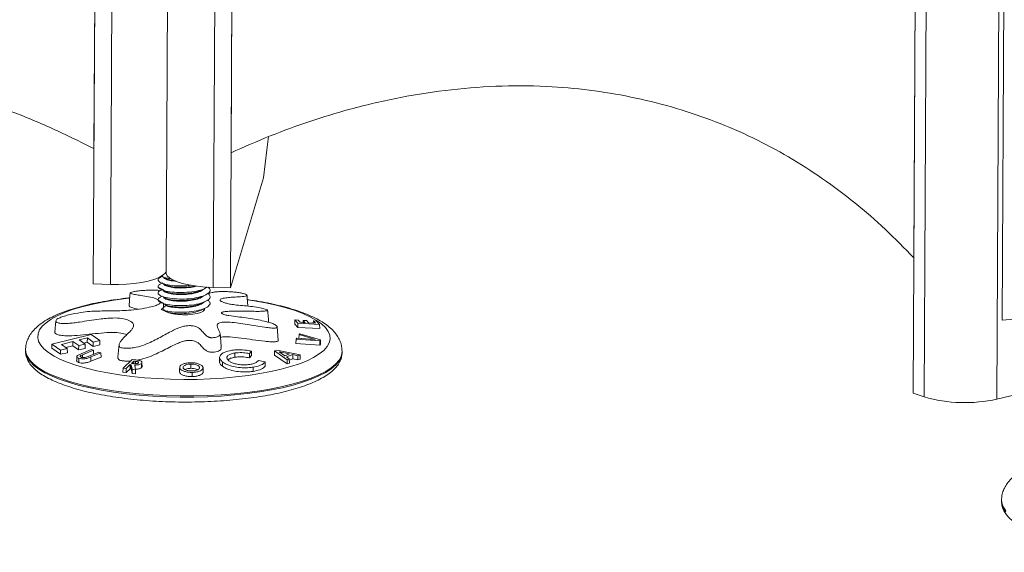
# Model space of a CAD drawing. Header units: millimetres. Extents: x 0 to 420, y 0 to 297.
# Tile 79 of 131: x 320.97 to 332.42, y 84.59 to 90.78. Entities that reach past the tile are written whole.
import ezdxf

# ---------------------------------------------------------------- set-up
doc = ezdxf.new("R2010")
doc.units = ezdxf.units.MM

msp = doc.modelspace()

# ---------------------------------------------------------------- linework, layer by layer
at = {"color": 7, "linetype": 'Continuous', "lineweight": 18}
for p, q in [((321.834, 89.28), (321.855, 93.453)), ((322.701, 93.512), (322.672, 87.84)), ((321.826, 87.707), (321.854, 93.185)), ((322.025, 87.701), (322.053, 93.179)), ((323.428, 89.233), (323.448, 93.199)), ((323.42, 87.66), (323.448, 93.138)), ((331.366, 88.01), (331.387, 92.183)), ((331.357, 86.437), (331.386, 91.915)), ((331.486, 86.392), (331.515, 91.87)), ((332.418, 91.884), (332.394, 87.287)), ((323.42, 87.66), (323.804, 88.942)), ((321.826, 87.707), (322.025, 87.701)), ((322.582, 87.746), (322.583, 87.746)), ((322.633, 87.796), (322.609, 87.785)), ((322.633, 87.719), (322.609, 87.708)), ((322.581, 87.593), (322.582, 87.592)), ((322.632, 87.643), (322.608, 87.632)), ((323.22, 87.665), (323.42, 87.66)), ((322.632, 87.566), (322.608, 87.555)), ((322.642, 87.484), (322.641, 87.431)), ((322.616, 87.411), (322.671, 87.454)), ((322.671, 87.385), (322.616, 87.411)), ((321.392, 87.278), (321.379, 87.146)), ((324.17, 87.289), (324.168, 87.24)), ((324.168, 87.24), (324.203, 87.201)), ((324.17, 87.289), (324.204, 87.25)), ((324.207, 87.287), (324.17, 87.289)), ((324.204, 87.25), (324.203, 87.201)), ((324.204, 87.25), (324.458, 87.236)), ((324.232, 87.26), (324.207, 87.287)), ((324.291, 87.256), (324.232, 87.26)), ((324.267, 87.283), (324.266, 87.258)), ((324.267, 87.283), (324.291, 87.256)), ((324.304, 87.281), (324.267, 87.283)), ((324.329, 87.254), (324.304, 87.281)), ((324.409, 87.25), (324.329, 87.254)), ((324.385, 87.277), (324.384, 87.251)), ((324.385, 87.277), (324.409, 87.25)), ((324.423, 87.275), (324.385, 87.277)), ((324.458, 87.236), (324.423, 87.275)), ((324.458, 87.236), (324.459, 87.187)), ((321.801, 87.119), (321.346, 87.007)), ((321.901, 87.049), (321.801, 87.119)), ((324.203, 87.201), (324.459, 87.187)), ((324.219, 87.117), (324.217, 87.073)), ((324.226, 87.128), (324.219, 87.117)), ((324.219, 87.117), (324.407, 87.059)), ((324.467, 87.055), (324.226, 87.128)), ((321.346, 87.007), (321.345, 86.959)), ((321.346, 87.007), (321.447, 86.937)), ((321.455, 87.004), (321.588, 87.037)), ((321.524, 86.956), (321.455, 87.004)), ((321.588, 87.037), (321.657, 86.989)), ((321.588, 87.037), (321.588, 86.988)), ((321.657, 86.989), (321.731, 87.007)), ((321.662, 87.056), (321.758, 87.079)), ((321.731, 87.007), (321.662, 87.056)), ((321.714, 87.019), (321.757, 87.029)), ((321.731, 87.007), (321.732, 86.957)), ((321.758, 87.079), (321.757, 87.029)), ((321.757, 87.029), (321.826, 86.98)), ((321.758, 87.079), (321.826, 87.03)), ((321.826, 87.03), (321.901, 87.049)), ((321.826, 87.03), (321.826, 86.98)), ((321.826, 86.98), (321.902, 86.999)), ((321.901, 87.049), (321.902, 86.999)), ((324.185, 87.063), (324.183, 87.014)), ((324.183, 87.014), (324.46, 86.994)), ((324.192, 87.075), (324.185, 87.063)), ((324.185, 87.063), (324.459, 87.043)), ((324.407, 87.059), (324.192, 87.075)), ((324.459, 87.043), (324.467, 87.055)), ((324.459, 87.043), (324.46, 86.994)), ((324.46, 86.994), (324.468, 87.006)), ((324.467, 87.055), (324.468, 87.006)), ((321.039, 86.942), (321.039, 86.929)), ((321.345, 86.959), (321.446, 86.888)), ((321.447, 86.937), (321.446, 86.888)), ((321.446, 86.888), (321.525, 86.907)), ((321.447, 86.937), (321.524, 86.956)), ((321.506, 86.968), (321.588, 86.988)), ((321.524, 86.956), (321.525, 86.907)), ((321.588, 86.988), (321.656, 86.939)), ((321.657, 86.989), (321.656, 86.939)), ((321.656, 86.939), (321.732, 86.957)), ((321.803, 86.943), (321.685, 86.895)), ((321.701, 86.882), (321.829, 86.935)), ((321.89, 86.914), (321.766, 86.864)), ((321.799, 86.857), (321.916, 86.905)), ((321.829, 86.935), (321.803, 86.943)), ((321.829, 86.935), (321.83, 86.89)), ((321.916, 86.905), (321.89, 86.914)), ((321.916, 86.905), (321.917, 86.856)), ((323.312, 86.951), (323.311, 86.967)), ((323.473, 86.904), (323.473, 86.854)), ((323.642, 86.897), (323.666, 86.924)), ((323.642, 86.897), (323.642, 86.847)), ((323.666, 86.924), (323.667, 86.875)), ((323.934, 86.928), (323.933, 86.879)), ((323.961, 86.938), (323.934, 86.928)), ((323.934, 86.928), (324.079, 86.825)), ((324.23, 86.881), (323.961, 86.938)), ((324.052, 86.872), (323.987, 86.918)), ((323.987, 86.918), (324.106, 86.893)), ((324.106, 86.893), (324.052, 86.872)), ((324.074, 86.857), (324.147, 86.884)), ((324.147, 86.884), (324.205, 86.871)), ((324.147, 86.884), (324.147, 86.835)), ((324.719, 86.91), (324.719, 86.923)), ((321.799, 86.808), (321.917, 86.856)), ((322.277, 86.829), (322.172, 86.728)), ((322.209, 86.724), (322.255, 86.768)), ((322.255, 86.768), (322.268, 86.767)), ((322.255, 86.768), (322.255, 86.719)), ((322.271, 86.783), (322.298, 86.809)), ((322.291, 86.781), (322.271, 86.783)), ((322.321, 86.823), (322.277, 86.829)), ((322.298, 86.809), (322.316, 86.807)), ((322.298, 86.809), (322.298, 86.78)), ((322.961, 86.774), (322.961, 86.725)), ((323.329, 86.8), (323.328, 86.751)), ((323.642, 86.847), (323.667, 86.875)), ((323.825, 86.799), (323.746, 86.815)), ((323.825, 86.799), (323.826, 86.751)), ((323.933, 86.879), (324.079, 86.776)), ((324.105, 86.835), (324.074, 86.857)), ((324.079, 86.825), (324.105, 86.835)), ((324.079, 86.825), (324.079, 86.776)), ((324.079, 86.776), (324.106, 86.786)), ((324.105, 86.82), (324.147, 86.835)), ((324.105, 86.835), (324.106, 86.786)), ((324.147, 86.835), (324.205, 86.823)), ((324.205, 86.871), (324.23, 86.881)), ((324.205, 86.871), (324.205, 86.823)), ((324.205, 86.823), (324.232, 86.832)), ((324.23, 86.881), (324.232, 86.832)), ((322.172, 86.728), (322.17, 86.68)), ((322.17, 86.68), (322.209, 86.675)), ((322.172, 86.728), (322.209, 86.724)), ((322.209, 86.724), (322.209, 86.675)), ((322.209, 86.675), (322.255, 86.719)), ((322.255, 86.719), (322.267, 86.718)), ((322.268, 86.767), (322.267, 86.718)), ((322.267, 86.718), (322.277, 86.666)), ((322.268, 86.767), (322.278, 86.715)), ((322.278, 86.715), (322.277, 86.666)), ((322.277, 86.666), (322.319, 86.66)), ((322.278, 86.715), (322.319, 86.709)), ((322.319, 86.709), (322.308, 86.763)), ((322.319, 86.709), (322.319, 86.66)), ((322.831, 86.736), (322.83, 86.719)), ((322.831, 86.732), (322.83, 86.683)), ((323.684, 86.739), (323.684, 86.69)), ((332.332, 86.367), (333.464, 86.636)), ((331.357, 86.437), (331.486, 86.392)), ((332.385, 85.195), (332.385, 85.181))]:
    msp.add_line(p, q, dxfattribs=at)
at = {"color": 8, "linetype": 'Continuous', "lineweight": 18}
for p, q in [((323.249, 93.142), (323.22, 87.665)), ((332.359, 91.635), (332.332, 86.367)), ((321.701, 86.882), (321.701, 86.851)), ((322.316, 86.807), (322.316, 86.779))]:
    msp.add_line(p, q, dxfattribs=at)
at = {"color": 7, "linetype": 'Continuous', "lineweight": 18, "flags": 128}
for points in [[(323.804, 88.942), (323.844, 89.266), (323.863, 89.423)], [(322.672, 87.849), (322.659, 87.828), (322.629, 87.803), (322.586, 87.779), (322.53, 87.757), (322.463, 87.739), (322.386, 87.723), (322.302, 87.711), (322.212, 87.704), (322.119, 87.7), (322.025, 87.701)], [(323.22, 87.665), (323.128, 87.67), (323.038, 87.679), (322.955, 87.692), (322.879, 87.709), (322.813, 87.728), (322.758, 87.751), (322.716, 87.775), (322.687, 87.801), (322.673, 87.828), (322.672, 87.84)], [(322.256, 87.601), (322.253, 87.575), (322.242, 87.455)], [(323.625, 87.448), (323.616, 87.546), (323.614, 87.574)], [(322.641, 87.418), (322.649, 87.401), (322.671, 87.385)], [(322.671, 87.385), (322.706, 87.371), (322.752, 87.36), (322.807, 87.352), (322.866, 87.348), (322.926, 87.349), (322.983, 87.354), (323.034, 87.363), (323.075, 87.376), (323.104, 87.391), (323.119, 87.407), (323.121, 87.416)], [(332.394, 87.287), (332.85, 87.325)], [(323.314, 86.967), (323.308, 87.04), (323.3, 87.132)], [(323.976, 87.053), (323.967, 87.159), (323.963, 87.209)], [(322.128, 87), (322.125, 86.973), (322.113, 86.853)], [(321.658, 86.842), (321.657, 86.814), (321.657, 86.793)], [(323.295, 86.851), (323.295, 86.828), (323.294, 86.801)], [(322.975, 86.678), (322.975, 86.644), (322.974, 86.629)]]:
    msp.add_lwpolyline(points, dxfattribs=at)
at = {"color": 8, "linetype": 'Continuous', "lineweight": 18, "flags": 128}
for points in [[(322.064, 87.518), (321.932, 87.495), (321.807, 87.469), (321.692, 87.44), (321.586, 87.408), (321.491, 87.374), (321.408, 87.336), (321.336, 87.297), (321.278, 87.256), (321.233, 87.214), (321.201, 87.171), (321.184, 87.126), (321.18, 87.082), (321.191, 87.037), (321.215, 86.993), (321.253, 86.95), (321.305, 86.908), (321.37, 86.867), (321.447, 86.828), (321.536, 86.791), (321.637, 86.757), (321.747, 86.725), (321.867, 86.697), (321.996, 86.671), (322.131, 86.649), (322.273, 86.631), (322.42, 86.616), (322.571, 86.605), (322.724, 86.598), (322.879, 86.596), (323.033, 86.597), (323.187, 86.602), (323.337, 86.612), (323.484, 86.625), (323.626, 86.642), (323.762, 86.663), (323.891, 86.687), (324.011, 86.714), (324.121, 86.745), (324.222, 86.778), (324.311, 86.814), (324.388, 86.852), (324.453, 86.892), (324.505, 86.934), (324.544, 86.977), (324.568, 87.021), (324.579, 87.065), (324.575, 87.11), (324.558, 87.154), (324.526, 87.198), (324.481, 87.241), (324.423, 87.282), (324.352, 87.322), (324.269, 87.36), (324.174, 87.396), (324.068, 87.429), (323.953, 87.459), (323.828, 87.486), (323.696, 87.51), (323.621, 87.521)], [(322.25, 87.542), (322.203, 87.537), (322.064, 87.518)], [(321.039, 86.943), (321.042, 86.908), (321.06, 86.862), (321.091, 86.816), (321.136, 86.772), (321.194, 86.728), (321.264, 86.686), (321.347, 86.646), (321.442, 86.609), (321.548, 86.573), (321.664, 86.541), (321.789, 86.511), (321.922, 86.485), (322.063, 86.462), (322.21, 86.443), (322.361, 86.427), (322.517, 86.415), (322.676, 86.408), (322.836, 86.404), (322.997, 86.404), (323.156, 86.408), (323.314, 86.416), (323.468, 86.428), (323.617, 86.444), (323.762, 86.464), (323.899, 86.487), (324.028, 86.514), (324.149, 86.544), (324.26, 86.577), (324.361, 86.612), (324.45, 86.65), (324.528, 86.69), (324.593, 86.732), (324.644, 86.775), (324.683, 86.82), (324.707, 86.866), (324.718, 86.912), (324.719, 86.923)], [(321.039, 86.929), (321.042, 86.894), (321.06, 86.848), (321.091, 86.803), (321.135, 86.758), (321.193, 86.715), (321.264, 86.673), (321.347, 86.633), (321.442, 86.595), (321.548, 86.56), (321.664, 86.527), (321.789, 86.498), (321.922, 86.472), (322.063, 86.449), (322.209, 86.429), (322.361, 86.414), (322.517, 86.402), (322.676, 86.394), (322.836, 86.39), (322.996, 86.39), (323.156, 86.395), (323.314, 86.403), (323.468, 86.415), (323.617, 86.431), (323.761, 86.451), (323.899, 86.474), (324.028, 86.5), (324.149, 86.53), (324.26, 86.563), (324.361, 86.599), (324.45, 86.637), (324.528, 86.677), (324.593, 86.719), (324.644, 86.762), (324.683, 86.807), (324.707, 86.852), (324.718, 86.898), (324.719, 86.91)], [(332.385, 85.195), (332.389, 85.16), (332.406, 85.114), (332.437, 85.068)], [(332.385, 85.181), (332.389, 85.146), (332.406, 85.1), (332.437, 85.055)]]:
    msp.add_lwpolyline(points, dxfattribs=at)
at = {"color": 7, "linetype": 'Continuous', "lineweight": 18}
msp.add_arc((331.958, 88.046), 1.72, 254.076, 282.5414, dxfattribs=at)
for points, knots in [([(321.834, 89.28), (321.673, 89.36), (321.35, 89.521), (320.851, 89.726), (320.342, 89.902), (319.826, 90.047), (319.304, 90.157), (318.777, 90.232), (318.248, 90.27), (317.72, 90.272), (317.198, 90.237), (316.655, 90.161), (316.097, 90.035), (315.528, 89.854), (314.979, 89.628), (314.489, 89.376), (314.056, 89.11), (313.671, 88.841), (313.43, 88.642), (313.309, 88.543)], [0, 0, 0, 0, 0.056938, 0.114055, 0.171213, 0.22829, 0.285194, 0.342375, 0.399782, 0.457258, 0.514651, 0.571822, 0.638568, 0.70554, 0.772534, 0.839311, 0.892855, 0.946448, 1, 1, 1, 1]), ([(331.366, 88.01), (331.257, 88.122), (331.039, 88.347), (330.683, 88.653), (330.308, 88.935), (329.913, 89.188), (329.497, 89.41), (329.062, 89.599), (328.607, 89.754), (328.137, 89.874), (327.656, 89.959), (327.137, 90.009), (326.581, 90.016), (325.991, 89.973), (325.399, 89.883), (324.849, 89.755), (324.343, 89.601), (323.881, 89.433), (323.579, 89.299), (323.428, 89.233)], [0, 0, 0, 0, 0.056938, 0.114056, 0.171213, 0.22829, 0.285193, 0.342375, 0.399782, 0.457258, 0.514651, 0.571822, 0.638568, 0.705541, 0.772534, 0.839311, 0.892855, 0.946448, 1, 1, 1, 1]), ([(322.67, 87.847), (322.671, 87.846), (322.671, 87.845), (322.674, 87.845), (322.674, 87.845)], [0, 0, 0, 0, 0.8575, 1, 1, 1, 1]), ([(322.67, 87.84), (322.67, 87.839), (322.671, 87.837), (322.675, 87.836), (322.677, 87.836)], [0, 0, 0, 0, 0.655243, 1, 1, 1, 1]), ([(322.614, 87.784), (322.606, 87.781), (322.578, 87.77), (322.576, 87.745), (322.61, 87.717), (322.689, 87.694), (322.795, 87.683), (322.896, 87.682), (322.949, 87.69), (322.966, 87.692)], [0, 0, 0, 0, 0.064279, 0.238738, 0.408746, 0.578755, 0.753209, 0.92079, 1, 1, 1, 1]), ([(322.613, 87.708), (322.606, 87.704), (322.578, 87.693), (322.576, 87.669), (322.61, 87.64), (322.688, 87.618), (322.795, 87.606), (322.916, 87.607), (323.03, 87.622), (323.116, 87.645), (323.142, 87.664), (323.151, 87.671)], [0, 0, 0, 0, 0.046983, 0.174499, 0.298762, 0.423026, 0.550538, 0.673027, 0.799439, 0.925853, 1, 1, 1, 1]), ([(322.615, 87.797), (322.616, 87.796), (322.628, 87.786), (322.671, 87.774), (322.719, 87.77), (322.733, 87.769)], [0, 0, 0, 0, 0.056647, 0.738567, 1, 1, 1, 1]), ([(322.645, 87.79), (322.645, 87.79), (322.642, 87.782), (322.671, 87.768), (322.713, 87.753), (322.752, 87.75), (322.762, 87.749)], [0, 0, 0, 0, 0.0119873, 0.4297572, 0.847571, 1, 1, 1, 1]), ([(322.644, 87.713), (322.644, 87.713), (322.641, 87.706), (322.67, 87.691), (322.728, 87.674), (322.814, 87.666), (322.908, 87.668), (322.978, 87.675), (323.005, 87.684), (323.008, 87.685)], [0, 0, 0, 0, 0.005513, 0.197664, 0.389835, 0.587024, 0.77643, 0.971918, 1, 1, 1, 1]), ([(322.647, 87.788), (322.646, 87.786), (322.641, 87.776), (322.669, 87.76), (322.721, 87.744), (322.77, 87.74), (322.79, 87.739)], [0, 0, 0, 0, 0.095977, 0.4312042, 0.7664667, 1, 1, 1, 1]), ([(322.647, 87.711), (322.645, 87.709), (322.64, 87.7), (322.669, 87.683), (322.728, 87.666), (322.814, 87.658), (322.908, 87.66), (322.984, 87.669), (323.016, 87.679), (323.024, 87.682)], [0, 0, 0, 0, 0.050367, 0.226287, 0.402225, 0.582757, 0.756164, 0.935139, 1, 1, 1, 1]), ([(321.981, 87.392), (321.948, 87.392), (321.885, 87.392), (321.786, 87.388), (321.67, 87.374), (321.562, 87.353), (321.477, 87.329), (321.43, 87.311), (321.402, 87.296), (321.39, 87.28), (321.392, 87.265), (321.414, 87.252), (321.463, 87.245), (321.528, 87.246), (321.599, 87.253), (321.682, 87.265), (321.782, 87.281), (321.885, 87.296), (321.976, 87.307), (322.066, 87.312), (322.159, 87.308), (322.239, 87.287), (322.289, 87.255), (322.3, 87.22), (322.285, 87.189), (322.256, 87.154), (322.206, 87.109), (322.16, 87.061), (322.133, 87.021), (322.124, 86.995), (322.13, 86.978), (322.142, 86.968), (322.165, 86.961), (322.205, 86.957), (322.262, 86.958), (322.342, 86.972), (322.426, 86.999), (322.51, 87.036), (322.612, 87.089), (322.7, 87.139), (322.789, 87.183), (322.845, 87.206), (322.899, 87.219), (322.945, 87.223), (322.985, 87.22), (323.021, 87.211), (323.061, 87.191), (323.09, 87.159), (323.118, 87.126), (323.144, 87.102), (323.162, 87.09), (323.177, 87.084), (323.189, 87.081), (323.205, 87.08), (323.23, 87.082), (323.26, 87.088), (323.288, 87.099), (323.302, 87.118), (323.299, 87.144), (323.284, 87.175), (323.267, 87.207), (323.264, 87.234), (323.285, 87.252), (323.315, 87.261), (323.368, 87.265), (323.446, 87.26), (323.541, 87.248), (323.641, 87.232), (323.74, 87.216), (323.828, 87.201), (323.891, 87.194), (323.928, 87.192), (323.948, 87.193), (323.96, 87.198), (323.964, 87.206), (323.962, 87.216), (323.948, 87.229), (323.92, 87.244), (323.867, 87.261), (323.791, 87.28), (323.666, 87.303), (323.536, 87.321), (323.42, 87.336), (323.362, 87.345), (323.336, 87.354), (323.323, 87.361), (323.317, 87.368), (323.319, 87.374), (323.328, 87.38), (323.353, 87.385), (323.392, 87.388), (323.488, 87.392), (323.597, 87.391), (323.717, 87.387), (323.787, 87.388), (323.83, 87.392), (323.848, 87.396), (323.853, 87.398), (323.854, 87.4), (323.851, 87.403), (323.842, 87.407), (323.815, 87.417), (323.758, 87.431), (323.676, 87.444), (323.584, 87.452), (323.499, 87.46), (323.426, 87.469), (323.373, 87.481), (323.332, 87.494), (323.304, 87.508), (323.296, 87.522), (323.315, 87.536), (323.363, 87.545), (323.428, 87.551), (323.501, 87.556), (323.572, 87.558), (323.611, 87.566), (323.616, 87.575), (323.603, 87.586), (323.573, 87.595), (323.53, 87.604), (323.476, 87.611), (323.416, 87.616), (323.349, 87.619), (323.291, 87.618), (323.243, 87.613), (323.197, 87.606), (323.175, 87.598), (323.161, 87.593)], [0, 0, 0, 0, 0.013112, 0.025035, 0.037411, 0.053823, 0.062022, 0.06856, 0.073451, 0.07834, 0.085582, 0.092993, 0.100513, 0.110659, 0.118468, 0.126472, 0.139741, 0.15302, 0.162204, 0.171539, 0.184792, 0.198033, 0.212452, 0.224212, 0.231496, 0.238985, 0.254827, 0.270661, 0.278585, 0.286709, 0.290156, 0.293073, 0.296002, 0.300549, 0.307942, 0.315507, 0.328225, 0.341023, 0.353856, 0.380038, 0.390193, 0.400429, 0.407167, 0.411795, 0.416458, 0.420458, 0.425768, 0.436991, 0.44836, 0.453881, 0.457586, 0.459283, 0.460611, 0.461942, 0.464604, 0.469277, 0.474127, 0.478389, 0.486127, 0.495407, 0.504694, 0.514067, 0.518515, 0.522978, 0.528465, 0.538263, 0.549783, 0.561376, 0.572869, 0.584394, 0.591721, 0.594714, 0.597739, 0.599682, 0.602145, 0.606502, 0.61013, 0.613751, 0.620531, 0.630641, 0.64101, 0.664012, 0.675505, 0.681298, 0.683834, 0.686385, 0.688773, 0.691042, 0.693345, 0.696871, 0.703098, 0.709443, 0.734225, 0.744108, 0.754136, 0.762545, 0.764244, 0.765952, 0.766616, 0.767283, 0.768686, 0.771984, 0.779148, 0.789363, 0.800253, 0.811136, 0.818988, 0.825048, 0.831112, 0.838945, 0.846785, 0.854122, 0.866756, 0.877088, 0.8875, 0.90174, 0.909715, 0.917675, 0.926384, 0.932364, 0.9384, 0.944872, 0.951447, 0.958712, 0.968574, 0.976868, 0.985374, 1, 1, 1, 1]), ([(322.601, 87.626), (322.601, 87.626), (322.599, 87.629), (322.586, 87.632), (322.553, 87.635), (322.503, 87.635), (322.441, 87.633), (322.38, 87.629), (322.329, 87.623), (322.288, 87.616), (322.261, 87.608), (322.252, 87.6), (322.271, 87.591), (322.316, 87.582), (322.387, 87.571), (322.469, 87.558), (322.547, 87.542), (322.572, 87.527), (322.583, 87.52)], [0, 0, 0, 0, 0.014783, 0.049155, 0.083697, 0.13402, 0.186389, 0.236362, 0.278377, 0.320284, 0.365872, 0.408546, 0.470754, 0.562795, 0.657083, 0.782431, 0.908127, 1, 1, 1, 1]), ([(322.613, 87.631), (322.605, 87.628), (322.578, 87.616), (322.575, 87.592), (322.61, 87.564), (322.688, 87.541), (322.795, 87.53), (322.916, 87.53), (323.031, 87.545), (323.124, 87.572), (323.179, 87.607), (323.193, 87.642), (323.17, 87.662), (323.161, 87.67)], [0, 0, 0, 0, 0.0374751, 0.1391851, 0.238301, 0.3374168, 0.4391242, 0.5368246, 0.6376541, 0.7384854, 0.8361805, 0.9378905, 1, 1, 1, 1]), ([(322.612, 87.554), (322.605, 87.551), (322.577, 87.54), (322.575, 87.515), (322.609, 87.487), (322.687, 87.464), (322.794, 87.453), (322.915, 87.454), (323.031, 87.468), (323.124, 87.495), (323.179, 87.53), (323.193, 87.567), (323.167, 87.588), (323.156, 87.597)], [0, 0, 0, 0, 0.037063, 0.137656, 0.235683, 0.33371, 0.434299, 0.530926, 0.630648, 0.730372, 0.826993, 0.927586, 1, 1, 1, 1]), ([(322.582, 87.669), (322.592, 87.664), (322.613, 87.653), (322.633, 87.642), (322.643, 87.637)], [0, 0, 0, 0, 0.500031, 1, 1, 1, 1]), ([(322.644, 87.637), (322.644, 87.636), (322.641, 87.629), (322.669, 87.614), (322.727, 87.597), (322.813, 87.589), (322.909, 87.591), (323.002, 87.603), (323.047, 87.619), (323.069, 87.627)], [0, 0, 0, 0, 0.0047297, 0.1695652, 0.334418, 0.5035751, 0.6660558, 0.833754, 1, 1, 1, 1]), ([(322.646, 87.634), (322.645, 87.632), (322.64, 87.623), (322.668, 87.606), (322.728, 87.59), (322.813, 87.582), (322.909, 87.583), (323, 87.596), (323.076, 87.618), (323.1, 87.638), (323.112, 87.647)], [0, 0, 0, 0, 0.039145, 0.175869, 0.312608, 0.452917, 0.587688, 0.726787, 0.865888, 1, 1, 1, 1]), ([(322.646, 87.558), (322.645, 87.556), (322.64, 87.547), (322.668, 87.53), (322.727, 87.513), (322.813, 87.505), (322.909, 87.506), (323, 87.519), (323.075, 87.541), (323.1, 87.561), (323.112, 87.57)], [0, 0, 0, 0, 0.039145, 0.175869, 0.312608, 0.452917, 0.587688, 0.726787, 0.865888, 1, 1, 1, 1]), ([(323.069, 87.627), (323.077, 87.631), (323.094, 87.639), (323.112, 87.647), (323.121, 87.651)], [0, 0, 0, 0, 0.494654, 1, 1, 1, 1]), ([(323.069, 87.55), (323.077, 87.554), (323.094, 87.562), (323.111, 87.57), (323.12, 87.574)], [0, 0, 0, 0, 0.494654, 1, 1, 1, 1]), ([(322.048, 87.519), (322.025, 87.515), (321.958, 87.505), (321.851, 87.484), (321.73, 87.457), (321.616, 87.426), (321.511, 87.392), (321.413, 87.354), (321.324, 87.311), (321.243, 87.264), (321.176, 87.213), (321.124, 87.16), (321.085, 87.107), (321.058, 87.051), (321.041, 86.996), (321.04, 86.96), (321.04, 86.944)], [0, 0, 0, 0, 0.041385, 0.120624, 0.200196, 0.280295, 0.361106, 0.442876, 0.525919, 0.610531, 0.69659, 0.768965, 0.834529, 0.895024, 0.952513, 1, 1, 1, 1]), ([(322.598, 87.507), (322.602, 87.501), (322.61, 87.49), (322.591, 87.471), (322.547, 87.452), (322.468, 87.431), (322.361, 87.412), (322.243, 87.4), (322.135, 87.394), (322.051, 87.393), (322, 87.392), (321.981, 87.392)], [0, 0, 0, 0, 0.112089, 0.198605, 0.285819, 0.384105, 0.527212, 0.67567, 0.79708, 0.921693, 1, 1, 1, 1]), ([(322.251, 87.545), (322.234, 87.543), (322.173, 87.537), (322.106, 87.527), (322.056, 87.52), (322.048, 87.519)], [0, 0, 0, 0, 0.236955, 0.881764, 1, 1, 1, 1]), ([(322.244, 87.454), (322.243, 87.453), (322.241, 87.445), (322.275, 87.43), (322.321, 87.419), (322.35, 87.413)], [0, 0, 0, 0, 0.07849, 0.419314, 1, 1, 1, 1]), ([(322.581, 87.516), (322.591, 87.511), (322.612, 87.5), (322.632, 87.489), (322.643, 87.484)], [0, 0, 0, 0, 0.500036, 1, 1, 1, 1]), ([(322.616, 87.411), (322.639, 87.403), (322.685, 87.387), (322.795, 87.376), (322.915, 87.377), (323.03, 87.392), (323.123, 87.419), (323.178, 87.454), (323.192, 87.49), (323.167, 87.512), (323.156, 87.521)], [0, 0, 0, 0, 0.128254, 0.259862, 0.386284, 0.516756, 0.64723, 0.773646, 0.905256, 1, 1, 1, 1]), ([(322.644, 87.56), (322.644, 87.56), (322.641, 87.552), (322.669, 87.537), (322.727, 87.521), (322.813, 87.513), (322.908, 87.514), (323.001, 87.527), (323.047, 87.542), (323.069, 87.55)], [0, 0, 0, 0, 0.00473, 0.169565, 0.334418, 0.503575, 0.666056, 0.833754, 1, 1, 1, 1]), ([(322.643, 87.483), (322.643, 87.483), (322.64, 87.476), (322.668, 87.461), (322.726, 87.444), (322.813, 87.436), (322.908, 87.438), (323.001, 87.45), (323.046, 87.466), (323.069, 87.474)], [0, 0, 0, 0, 0.00473, 0.169565, 0.334418, 0.503575, 0.666056, 0.833754, 1, 1, 1, 1]), ([(322.671, 87.454), (322.689, 87.448), (322.726, 87.436), (322.813, 87.428), (322.908, 87.43), (322.999, 87.443), (323.075, 87.465), (323.099, 87.484), (323.112, 87.494)], [0, 0, 0, 0, 0.165919, 0.33617, 0.499701, 0.668484, 0.837269, 1, 1, 1, 1]), ([(323.068, 87.474), (323.077, 87.477), (323.094, 87.485), (323.111, 87.494), (323.12, 87.498)], [0, 0, 0, 0, 0.494654, 1, 1, 1, 1]), ([(324.718, 86.923), (324.717, 86.941), (324.716, 86.98), (324.699, 87.037), (324.672, 87.092), (324.634, 87.144), (324.585, 87.195), (324.522, 87.243), (324.447, 87.29), (324.359, 87.334), (324.26, 87.374), (324.154, 87.411), (324.039, 87.443), (323.918, 87.472), (323.79, 87.498), (323.69, 87.515), (323.63, 87.523), (323.618, 87.524)], [0, 0, 0, 0, 0.050155, 0.105996, 0.16302, 0.223458, 0.289366, 0.361842, 0.439696, 0.519624, 0.598702, 0.676548, 0.753342, 0.829339, 0.904745, 0.979714, 1, 1, 1, 1]), ([(322.671, 87.385), (322.689, 87.379), (322.725, 87.367), (322.812, 87.359), (322.907, 87.361), (323.001, 87.373), (323.046, 87.389), (323.068, 87.397)], [0, 0, 0, 0, 0.198514, 0.402211, 0.597868, 0.799808, 1, 1, 1, 1]), ([(323.068, 87.397), (323.076, 87.401), (323.093, 87.409), (323.111, 87.417), (323.119, 87.421)], [0, 0, 0, 0, 0.494654, 1, 1, 1, 1]), ([(323.865, 87.26), (323.863, 87.29), (323.859, 87.335), (323.855, 87.382), (323.853, 87.399)], [0, 0, 0, 0, 0.639313, 1, 1, 1, 1]), ([(321.382, 87.148), (321.381, 87.144), (321.379, 87.135), (321.398, 87.12), (321.444, 87.108), (321.527, 87.102), (321.644, 87.107), (321.78, 87.121), (321.917, 87.136), (322.044, 87.144), (322.15, 87.138), (322.194, 87.124), (322.215, 87.117)], [0, 0, 0, 0, 0.035009, 0.100655, 0.171715, 0.257948, 0.38428, 0.521114, 0.658097, 0.789694, 0.897455, 1, 1, 1, 1]), ([(322.339, 86.82), (322.374, 86.828), (322.448, 86.846), (322.539, 86.884), (322.655, 86.939), (322.748, 86.99), (322.838, 87.029), (322.883, 87.043), (322.926, 87.05), (322.962, 87.05), (322.992, 87.046), (323.022, 87.036), (323.057, 87.014), (323.085, 86.98), (323.117, 86.946), (323.149, 86.924), (323.174, 86.916), (323.194, 86.913), (323.22, 86.913), (323.251, 86.917), (323.282, 86.926), (323.305, 86.937), (323.31, 86.947), (323.312, 86.951)], [0, 0, 0, 0, 0.0799083, 0.1716543, 0.2637007, 0.4453212, 0.4913482, 0.5370429, 0.5653076, 0.5875972, 0.6099826, 0.6307364, 0.6645795, 0.7389863, 0.8130611, 0.8503691, 0.8647945, 0.8762447, 0.8917517, 0.9187141, 0.9474876, 0.9748994, 1, 1, 1, 1]), ([(323.304, 87.082), (323.308, 87.084), (323.319, 87.089), (323.357, 87.092), (323.435, 87.091), (323.546, 87.078), (323.682, 87.057), (323.793, 87.042), (323.879, 87.034), (323.925, 87.032), (323.954, 87.035), (323.968, 87.039), (323.976, 87.045), (323.975, 87.05), (323.975, 87.053)], [0, 0, 0, 0, 0.026058, 0.078843, 0.166995, 0.346141, 0.5263, 0.721769, 0.79828, 0.875277, 0.909005, 0.937768, 0.96648, 1, 1, 1, 1]), ([(321.04, 86.931), (321.04, 86.922), (321.038, 86.896), (321.05, 86.853), (321.072, 86.802), (321.107, 86.754), (321.154, 86.707), (321.213, 86.661), (321.285, 86.618), (321.369, 86.577), (321.462, 86.539), (321.565, 86.504), (321.676, 86.471), (321.795, 86.442), (321.922, 86.417), (322.054, 86.394), (322.192, 86.375), (322.334, 86.359), (322.481, 86.347), (322.63, 86.338), (322.78, 86.333), (322.931, 86.332), (323.082, 86.335), (323.231, 86.341), (323.378, 86.35), (323.522, 86.364), (323.661, 86.381), (323.795, 86.401), (323.923, 86.424), (324.044, 86.451), (324.157, 86.481), (324.262, 86.514), (324.357, 86.549), (324.444, 86.588), (324.52, 86.63), (324.586, 86.676), (324.638, 86.724), (324.677, 86.773), (324.703, 86.823), (324.717, 86.868), (324.717, 86.896), (324.717, 86.908)], [0, 0, 0, 0, 0.010505, 0.032885, 0.055495, 0.079285, 0.104792, 0.131816, 0.159587, 0.187375, 0.214941, 0.242289, 0.269456, 0.296488, 0.323419, 0.350273, 0.377071, 0.403828, 0.430557, 0.457263, 0.483956, 0.510642, 0.537328, 0.564018, 0.590717, 0.617433, 0.644173, 0.670947, 0.697767, 0.724647, 0.751607, 0.778674, 0.805883, 0.83328, 0.860917, 0.888829, 0.916925, 0.941418, 0.964243, 0.985883, 1, 1, 1, 1]), ([(321.685, 86.895), (321.673, 86.89), (321.655, 86.883), (321.637, 86.871), (321.633, 86.862), (321.637, 86.852), (321.646, 86.846), (321.655, 86.843), (321.658, 86.842)], [0, 0, 0, 0, 0.295919, 0.448318, 0.601839, 0.7477, 0.924528, 1, 1, 1, 1]), ([(321.687, 86.854), (321.683, 86.856), (321.676, 86.859), (321.674, 86.864), (321.676, 86.869), (321.685, 86.875), (321.695, 86.879), (321.701, 86.882)], [0, 0, 0, 0, 0.230402, 0.389146, 0.548371, 0.696517, 1, 1, 1, 1]), ([(323.436, 86.935), (323.405, 86.928), (323.347, 86.915), (323.3, 86.88), (323.291, 86.845), (323.308, 86.817), (323.324, 86.804), (323.329, 86.8)], [0, 0, 0, 0, 0.276771, 0.512136, 0.732564, 0.928377, 1, 1, 1, 1]), ([(323.403, 86.812), (323.393, 86.822), (323.374, 86.841), (323.383, 86.868), (323.41, 86.888), (323.444, 86.899), (323.467, 86.903), (323.473, 86.904)], [0, 0, 0, 0, 0.266021, 0.504742, 0.716579, 0.924454, 1, 1, 1, 1]), ([(323.666, 86.924), (323.647, 86.928), (323.597, 86.938), (323.515, 86.943), (323.461, 86.937), (323.436, 86.935)], [0, 0, 0, 0, 0.254427, 0.66016, 1, 1, 1, 1]), ([(323.473, 86.904), (323.499, 86.906), (323.548, 86.911), (323.608, 86.903), (323.636, 86.898), (323.642, 86.897)], [0, 0, 0, 0, 0.481149, 0.894856, 1, 1, 1, 1]), ([(321.634, 86.861), (321.634, 86.855), (321.634, 86.838), (321.633, 86.821), (321.633, 86.81)], [0, 0, 0, 0, 0.389674, 1, 1, 1, 1]), ([(321.633, 86.813), (321.634, 86.81), (321.635, 86.804), (321.645, 86.797), (321.654, 86.794), (321.657, 86.793)], [0, 0, 0, 0, 0.3633009, 0.80932, 1, 1, 1, 1]), ([(321.657, 86.793), (321.666, 86.791), (321.682, 86.786), (321.712, 86.786), (321.739, 86.788), (321.769, 86.796), (321.787, 86.803), (321.799, 86.808)], [0, 0, 0, 0, 0.2360111, 0.3971838, 0.5574851, 0.7106803, 1, 1, 1, 1]), ([(321.658, 86.842), (321.667, 86.839), (321.683, 86.835), (321.713, 86.835), (321.739, 86.837), (321.769, 86.845), (321.787, 86.852), (321.799, 86.857)], [0, 0, 0, 0, 0.235357, 0.396013, 0.555823, 0.708483, 1, 1, 1, 1]), ([(321.766, 86.864), (321.76, 86.861), (321.749, 86.857), (321.733, 86.852), (321.72, 86.851), (321.707, 86.85), (321.695, 86.852), (321.689, 86.853), (321.687, 86.854)], [0, 0, 0, 0, 0.289688, 0.448455, 0.582765, 0.716561, 0.873834, 1, 1, 1, 1]), ([(321.799, 86.857), (321.799, 86.843), (321.799, 86.827), (321.799, 86.81), (321.799, 86.808)], [0, 0, 0, 0, 0.862654, 1, 1, 1, 1]), ([(322.115, 86.853), (322.114, 86.85), (322.111, 86.843), (322.116, 86.832), (322.13, 86.821), (322.157, 86.813), (322.2, 86.808), (322.236, 86.809), (322.257, 86.81)], [0, 0, 0, 0, 0.0920265, 0.2561084, 0.3889122, 0.52213, 0.722569, 1, 1, 1, 1]), ([(322.35, 86.788), (322.348, 86.786), (322.345, 86.783), (322.336, 86.78), (322.327, 86.779), (322.315, 86.778), (322.303, 86.779), (322.295, 86.78), (322.291, 86.781)], [0, 0, 0, 0, 0.187287, 0.32033, 0.453894, 0.626672, 0.814355, 1, 1, 1, 1]), ([(322.308, 86.763), (322.318, 86.763), (322.334, 86.763), (322.357, 86.767), (322.374, 86.774), (322.381, 86.779), (322.385, 86.783)], [0, 0, 0, 0, 0.309807, 0.522538, 0.735673, 1, 1, 1, 1]), ([(322.316, 86.807), (322.323, 86.806), (322.334, 86.805), (322.346, 86.801), (322.352, 86.797), (322.353, 86.793), (322.352, 86.79), (322.35, 86.788), (322.35, 86.788)], [0, 0, 0, 0, 0.325382, 0.488776, 0.653046, 0.808099, 0.956201, 1, 1, 1, 1]), ([(322.385, 86.783), (322.388, 86.786), (322.393, 86.792), (322.392, 86.802), (322.383, 86.81), (322.36, 86.818), (322.337, 86.821), (322.321, 86.823)], [0, 0, 0, 0, 0.181977, 0.340026, 0.498503, 0.642207, 1, 1, 1, 1]), ([(322.385, 86.783), (322.385, 86.769), (322.385, 86.753), (322.385, 86.736), (322.385, 86.734)], [0, 0, 0, 0, 0.824482, 1, 1, 1, 1]), ([(322.393, 86.743), (322.393, 86.753), (322.392, 86.772), (322.392, 86.792), (322.392, 86.802)], [0, 0, 0, 0, 0.5000057, 1, 1, 1, 1]), ([(322.959, 86.79), (322.944, 86.789), (322.912, 86.788), (322.872, 86.777), (322.843, 86.761), (322.831, 86.746), (322.831, 86.736), (322.831, 86.732)], [0, 0, 0, 0, 0.21919, 0.43935, 0.661063, 0.872288, 1, 1, 1, 1]), ([(322.871, 86.732), (322.872, 86.738), (322.873, 86.748), (322.889, 86.76), (322.913, 86.769), (322.939, 86.774), (322.955, 86.774), (322.961, 86.774)], [0, 0, 0, 0, 0.259749, 0.46878, 0.677584, 0.887016, 1, 1, 1, 1]), ([(323.102, 86.734), (323.099, 86.742), (323.093, 86.757), (323.058, 86.775), (323.018, 86.787), (322.983, 86.79), (322.963, 86.79), (322.959, 86.79)], [0, 0, 0, 0, 0.271929, 0.511247, 0.729133, 0.945963, 1, 1, 1, 1]), ([(322.961, 86.774), (322.972, 86.774), (322.995, 86.773), (323.024, 86.766), (323.047, 86.756), (323.059, 86.745), (323.061, 86.737), (323.061, 86.735)], [0, 0, 0, 0, 0.217527, 0.442968, 0.640735, 0.866418, 1, 1, 1, 1]), ([(323.297, 86.801), (323.296, 86.799), (323.292, 86.786), (323.307, 86.768), (323.323, 86.754), (323.328, 86.751)], [0, 0, 0, 0, 0.146564, 0.769859, 1, 1, 1, 1]), ([(323.329, 86.8), (323.339, 86.793), (323.36, 86.778), (323.407, 86.757), (323.475, 86.74), (323.557, 86.73), (323.629, 86.732), (323.669, 86.737), (323.684, 86.739)], [0, 0, 0, 0, 0.1421146, 0.2835586, 0.4827814, 0.6816898, 0.8784987, 1, 1, 1, 1]), ([(323.396, 86.825), (323.401, 86.829), (323.414, 86.84), (323.445, 86.849), (323.467, 86.853), (323.473, 86.854)], [0, 0, 0, 0, 0.334322, 0.824245, 1, 1, 1, 1]), ([(323.646, 86.77), (323.626, 86.768), (323.588, 86.763), (323.526, 86.767), (323.473, 86.778), (323.43, 86.793), (323.411, 86.806), (323.403, 86.812)], [0, 0, 0, 0, 0.231707, 0.432152, 0.633205, 0.823008, 1, 1, 1, 1]), ([(323.473, 86.854), (323.495, 86.856), (323.539, 86.861), (323.599, 86.855), (323.632, 86.849), (323.642, 86.847)], [0, 0, 0, 0, 0.404287, 0.816289, 1, 1, 1, 1]), ([(323.746, 86.815), (323.741, 86.81), (323.729, 86.797), (323.698, 86.779), (323.663, 86.773), (323.646, 86.77)], [0, 0, 0, 0, 0.285296, 0.655635, 1, 1, 1, 1]), ([(323.684, 86.739), (323.712, 86.744), (323.769, 86.755), (323.807, 86.78), (323.821, 86.795), (323.825, 86.799)], [0, 0, 0, 0, 0.422039, 0.845382, 1, 1, 1, 1]), ([(322.318, 86.714), (322.322, 86.714), (322.334, 86.714), (322.353, 86.717), (322.372, 86.723), (322.381, 86.729), (322.385, 86.733), (322.385, 86.734)], [0, 0, 0, 0, 0.13849, 0.422249, 0.685575, 0.930078, 1, 1, 1, 1]), ([(322.385, 86.734), (322.39, 86.738), (322.394, 86.742), (322.392, 86.747), (322.392, 86.747)], [0, 0, 0, 0, 0.919654, 1, 1, 1, 1]), ([(322.83, 86.719), (322.83, 86.719), (322.831, 86.707), (322.83, 86.697), (322.829, 86.686)], [0, 0, 0, 0, 0.001194, 1, 1, 1, 1]), ([(322.83, 86.683), (322.832, 86.676), (322.837, 86.663), (322.866, 86.646), (322.905, 86.634), (322.943, 86.629), (322.967, 86.629), (322.974, 86.629)], [0, 0, 0, 0, 0.2313179, 0.4650818, 0.6795946, 0.8922569, 1, 1, 1, 1]), ([(322.831, 86.732), (322.833, 86.725), (322.838, 86.711), (322.867, 86.695), (322.906, 86.683), (322.944, 86.678), (322.967, 86.678), (322.975, 86.678)], [0, 0, 0, 0, 0.231205, 0.464958, 0.679497, 0.89213, 1, 1, 1, 1]), ([(322.91, 86.702), (322.901, 86.705), (322.883, 86.712), (322.873, 86.723), (322.872, 86.73), (322.871, 86.732)], [0, 0, 0, 0, 0.419771, 0.821669, 1, 1, 1, 1]), ([(322.891, 86.71), (322.891, 86.711), (322.896, 86.715), (322.914, 86.72), (322.939, 86.724), (322.955, 86.725), (322.961, 86.725)], [0, 0, 0, 0, 0.017217, 0.405226, 0.794095, 1, 1, 1, 1]), ([(322.973, 86.694), (322.967, 86.694), (322.951, 86.694), (322.929, 86.697), (322.915, 86.7), (322.91, 86.702)], [0, 0, 0, 0, 0.263828, 0.731073, 1, 1, 1, 1]), ([(322.961, 86.725), (322.972, 86.725), (322.994, 86.724), (323.023, 86.717), (323.036, 86.711), (323.042, 86.708)], [0, 0, 0, 0, 0.350767, 0.714763, 1, 1, 1, 1]), ([(323.061, 86.735), (323.061, 86.729), (323.06, 86.72), (323.044, 86.708), (323.02, 86.699), (322.994, 86.694), (322.978, 86.694), (322.973, 86.694)], [0, 0, 0, 0, 0.246403, 0.460732, 0.67447, 0.897268, 1, 1, 1, 1]), ([(322.974, 86.629), (322.99, 86.63), (323.022, 86.631), (323.061, 86.642), (323.089, 86.656), (323.102, 86.67), (323.102, 86.678), (323.102, 86.681)], [0, 0, 0, 0, 0.232727, 0.467967, 0.681367, 0.918538, 1, 1, 1, 1]), ([(322.975, 86.678), (322.99, 86.678), (323.022, 86.68), (323.06, 86.69), (323.089, 86.705), (323.102, 86.72), (323.102, 86.731), (323.102, 86.734)], [0, 0, 0, 0, 0.21878, 0.440036, 0.640777, 0.864322, 1, 1, 1, 1]), ([(323.103, 86.681), (323.103, 86.687), (323.102, 86.704), (323.102, 86.72), (323.102, 86.731)], [0, 0, 0, 0, 0.355719, 1, 1, 1, 1]), ([(323.328, 86.751), (323.338, 86.743), (323.359, 86.729), (323.406, 86.708), (323.474, 86.691), (323.557, 86.682), (323.629, 86.683), (323.669, 86.688), (323.684, 86.69)], [0, 0, 0, 0, 0.141674, 0.282672, 0.481894, 0.680799, 0.877777, 1, 1, 1, 1]), ([(323.684, 86.69), (323.712, 86.695), (323.769, 86.706), (323.808, 86.731), (323.822, 86.747), (323.826, 86.751)], [0, 0, 0, 0, 0.419297, 0.841547, 1, 1, 1, 1]), ([(333.185, 85.733), (333.151, 85.726), (333.076, 85.709), (332.969, 85.68), (332.863, 85.646), (332.765, 85.608), (332.675, 85.566), (332.594, 85.519), (332.526, 85.469), (332.473, 85.416), (332.433, 85.362), (332.406, 85.307), (332.388, 85.251), (332.387, 85.213), (332.386, 85.195)], [0, 0, 0, 0, 0.075695, 0.167664, 0.260436, 0.35429, 0.449586, 0.546672, 0.645457, 0.729111, 0.804872, 0.874658, 0.940847, 1, 1, 1, 1]), ([(332.386, 85.183), (332.386, 85.179), (332.384, 85.158), (332.392, 85.119), (332.411, 85.068), (332.443, 85.019), (332.486, 84.972), (332.543, 84.926), (332.611, 84.882), (332.692, 84.84), (332.783, 84.801), (332.883, 84.765), (332.992, 84.732), (333.109, 84.702), (333.234, 84.676), (333.365, 84.652), (333.501, 84.632), (333.643, 84.615), (333.788, 84.602), (333.936, 84.593), (334.086, 84.587), (334.238, 84.585), (334.389, 84.586), (334.538, 84.591), (334.686, 84.6), (334.831, 84.612), (334.971, 84.628), (335.107, 84.647), (335.236, 84.67), (335.359, 84.696), (335.474, 84.725), (335.581, 84.757), (335.679, 84.792), (335.768, 84.83), (335.847, 84.871), (335.916, 84.916), (335.972, 84.963), (336.014, 85.012), (336.043, 85.06), (336.061, 85.11), (336.063, 85.143), (336.064, 85.159)], [0, 0, 0, 0, 0.004486, 0.026909, 0.049365, 0.072772, 0.097814, 0.124504, 0.152164, 0.180002, 0.207638, 0.235047, 0.262266, 0.289338, 0.316299, 0.34318, 0.369999, 0.396773, 0.423515, 0.450233, 0.476937, 0.503632, 0.530324, 0.55702, 0.583723, 0.610442, 0.637182, 0.663953, 0.690767, 0.717636, 0.74458, 0.771623, 0.798797, 0.826147, 0.853723, 0.881569, 0.909655, 0.934633, 0.957929, 0.979847, 1, 1, 1, 1])]:
    msp.add_open_spline(points, degree=3, knots=knots, dxfattribs=at)

doc.saveas('drawing.dxf')
